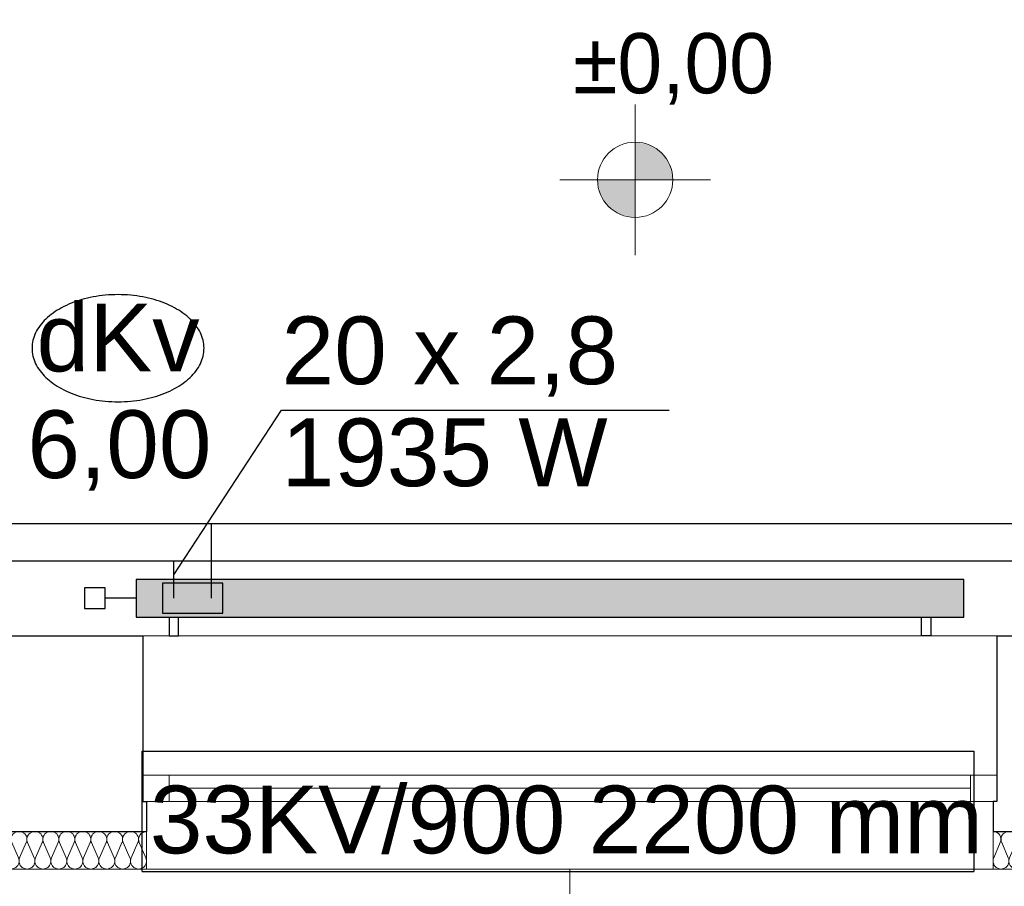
# Model space of a CAD drawing. Extents: x -497945 to -454853, y -17656 to 94650.
# Tile 27 of 62: x -478287 to -475670, y 28319 to 30622. Entities that reach past the tile are written whole.
import ezdxf
from ezdxf.lldxf.tags import DXFTag

# ---------------------------------------------------------------- set-up
doc = ezdxf.new("R2010")
doc.units = 0
doc.header["$MEASUREMENT"] = 0
doc.layers.get('0').update_dxf_attribs({"color": 252})
for name, color, linetype in [('Inwent Izolacje', 252, 'Continuous'), ('INWENT RZĘDNE', 252, 'Continuous'), ('IS_Text_Armatury_podłączeniowej_grz._dolnozas.', 7, 'Continuous'), ('IS_Text_Armatury_Therm', 7, 'Continuous'), ('IS_Text_Odbiornikow_Therm', 7, 'Continuous')]:
    doc.layers.add(name, color=color, linetype=linetype)
for name, color, linetype, lineweight in [('Inwent Izolacje_Nr_Pióra__2', 252, 'Continuous', 13), ('INWENT RZĘDNE_Nr_Pióra__21', 252, 'Continuous', 9), ('INWENT. OKNA_Nr_Pióra__5', 252, 'Continuous', 13), ('INWENT.ŚCIANY_Nr_Pióra__1', 252, 'Continuous', 25), ('INWENT.ŚCIANY_Nr_Pióra__21', 252, 'Continuous', 9), ('INWENT.ŚCIANY_Nr_Pióra__3', 252, 'Continuous', 13)]:
    doc.layers.add(name, color=color, linetype=linetype, lineweight=lineweight)
for name, color, linetype, true_color in [('IS_Armatura_podłączeniowa_grz._dolnozas.', 7, 'SOLID', 0x000000), ('IS_Armatura_Therm', 7, 'SOLID', 0x000000), ('IS_Grafika', 7, 'SOLID', 0x000000), ('IS_Grzejniki_Plan_rzut', 7, 'SOLID', 0x000000), ('IS_Opisy_działek_Therm', 7, 'SOLID', 0x000000), ('IS_Powrót', 5, 'DASH', 0x0000ff), ('IS_Zasilanie', 1, 'SOLID', 0xff0000)]:
    doc.layers.add(name, color=color, linetype=linetype, true_color=true_color)
doc.styles.add('GENERATED_STYLE_1', font='txt')
doc.styles.get("Standard").update_dxf_attribs({"font": 'txt', "bigfont": 'BIGFONT.SHX'})
tags = doc.linetypes.add('DASH', pattern=[15, 10, -5]).pattern_tags.tags
tags[6:7] = [DXFTag(74, 4), DXFTag(75, 0), DXFTag(340, '0'), DXFTag(46, 0.0), DXFTag(50, 0.0), DXFTag(44, 0.0), DXFTag(45, 0.0)]
tags[4:5] = [DXFTag(74, 4), DXFTag(75, 0), DXFTag(340, '0'), DXFTag(46, 0.0), DXFTag(50, 0.0), DXFTag(44, 0.0), DXFTag(45, 0.0)]
tags = doc.linetypes.add('SOLID', pattern=[10, 10, 0]).pattern_tags.tags
tags[6:7] = [DXFTag(74, 4), DXFTag(75, 0), DXFTag(340, '0'), DXFTag(46, 0.0), DXFTag(50, 0.0), DXFTag(44, 0.0), DXFTag(45, 0.0)]
tags[4:5] = [DXFTag(74, 4), DXFTag(75, 0), DXFTag(340, '0'), DXFTag(46, 0.0), DXFTag(50, 0.0), DXFTag(44, 0.0), DXFTag(45, 0.0)]

# ---------------------------------------------------------------- blocks, each defined once
blk = doc.blocks.new('Izolacja cieplna 14_155', base_point=(-471930.2, 28464.5))
at = {"layer": 'Inwent Izolacje_Nr_Pióra__2', "linetype": 'Continuous'}
for p, q in [((-475680.8, 28434.7), (-475698.4, 28394.3)), ((-475659.6, 28394.3), (-475677.2, 28434.7)), ((-475638.4, 28434.7), (-475656, 28394.3)), ((-475617.2, 28394.3), (-475634.9, 28434.7)), ((-475596.1, 28434.7), (-475613.7, 28394.3)), ((-475574.9, 28394.3), (-475592.5, 28434.7)), ((-475553.7, 28434.7), (-475571.3, 28394.3)), ((-475532.5, 28394.3), (-475550.1, 28434.7)), ((-475511.3, 28434.7), (-475529, 28394.3)), ((-475490.2, 28394.3), (-475507.8, 28434.7)), ((-475469, 28434.7), (-475486.6, 28394.3)), ((-475447.8, 28394.3), (-475465.4, 28434.7)), ((-475426.6, 28434.7), (-475444.2, 28394.3)), ((-475405.4, 28394.3), (-475423.1, 28434.7)), ((-475384.3, 28434.7), (-475401.9, 28394.3)), ((-475363.1, 28394.3), (-475380.7, 28434.7)), ((-475341.9, 28434.7), (-475359.5, 28394.3)), ((-475320.7, 28394.3), (-475338.4, 28434.7)), ((-475299.5, 28434.7), (-475317.2, 28394.3)), ((-475278.4, 28394.3), (-475296, 28434.7)), ((-475257.2, 28434.7), (-475274.8, 28394.3)), ((-475236, 28394.3), (-475253.6, 28434.7)), ((-475214.8, 28434.7), (-475232.5, 28394.3)), ((-475193.7, 28394.3), (-475211.3, 28434.7)), ((-475172.5, 28434.7), (-475190.1, 28394.3)), ((-475151.3, 28394.3), (-475168.9, 28434.7)), ((-475130.1, 28434.7), (-475147.7, 28394.3)), ((-475108.9, 28394.3), (-475126.6, 28434.7)), ((-475087.8, 28434.7), (-475105.4, 28394.3)), ((-475066.6, 28394.3), (-475084.2, 28434.7)), ((-475045.4, 28434.7), (-475063, 28394.3)), ((-475024.2, 28394.3), (-475041.8, 28434.7)), ((-475003, 28434.7), (-475020.7, 28394.3)), ((-474981.9, 28394.3), (-474999.5, 28434.7)), ((-474960.7, 28434.7), (-474978.3, 28394.3)), ((-474939.5, 28394.3), (-474957.1, 28434.7)), ((-474918.3, 28434.7), (-474935.9, 28394.3)), ((-474897.1, 28394.3), (-474914.8, 28434.7)), ((-474876, 28434.7), (-474893.6, 28394.3)), ((-474854.8, 28394.3), (-474872.4, 28434.7)), ((-474833.6, 28434.7), (-474851.2, 28394.3)), ((-474812.4, 28394.3), (-474830, 28434.7)), ((-474791.2, 28434.7), (-474808.9, 28394.3)), ((-474770.1, 28394.3), (-474787.7, 28434.7)), ((-474748.9, 28434.7), (-474766.5, 28394.3)), ((-474727.7, 28394.3), (-474745.3, 28434.7)), ((-474706.5, 28434.7), (-474724.1, 28394.3)), ((-474685.3, 28394.3), (-474703, 28434.7)), ((-474664.2, 28434.7), (-474681.8, 28394.3)), ((-474643, 28394.3), (-474660.6, 28434.7)), ((-474621.8, 28434.7), (-474639.4, 28394.3)), ((-474600.6, 28394.3), (-474618.2, 28434.7)), ((-474579.4, 28434.7), (-474597.1, 28394.3)), ((-474558.3, 28394.3), (-474575.9, 28434.7)), ((-474537.1, 28434.7), (-474554.7, 28394.3)), ((-474515.9, 28394.3), (-474533.5, 28434.7)), ((-474494.7, 28434.7), (-474512.3, 28394.3)), ((-474473.5, 28394.3), (-474491.2, 28434.7)), ((-474452.4, 28434.7), (-474470, 28394.3)), ((-474431.2, 28394.3), (-474448.8, 28434.7)), ((-474410, 28434.7), (-474427.6, 28394.3)), ((-474388.8, 28394.3), (-474406.4, 28434.7)), ((-474367.6, 28434.7), (-474385.3, 28394.3)), ((-474346.5, 28394.3), (-474364.1, 28434.7)), ((-474325.3, 28434.7), (-474342.9, 28394.3)), ((-474304.1, 28394.3), (-474321.7, 28434.7)), ((-474282.9, 28434.7), (-474300.5, 28394.3)), ((-474261.7, 28394.3), (-474279.4, 28434.7)), ((-474240.6, 28434.7), (-474258.2, 28394.3)), ((-474219.4, 28394.3), (-474237, 28434.7)), ((-474198.2, 28434.7), (-474215.8, 28394.3)), ((-474177, 28394.3), (-474194.6, 28434.7)), ((-474155.8, 28434.7), (-474173.5, 28394.3)), ((-474134.7, 28394.3), (-474152.3, 28434.7)), ((-474113.5, 28434.7), (-474131.1, 28394.3)), ((-474092.3, 28394.3), (-474109.9, 28434.7)), ((-474071.1, 28434.7), (-474088.7, 28394.3)), ((-474049.9, 28394.3), (-474067.6, 28434.7)), ((-474028.8, 28434.7), (-474046.4, 28394.3)), ((-474007.6, 28394.3), (-474025.2, 28434.7)), ((-473986.4, 28434.7), (-474004, 28394.3)), ((-473965.2, 28394.3), (-473982.8, 28434.7)), ((-473944, 28434.7), (-473961.7, 28394.3)), ((-473922.9, 28394.3), (-473940.5, 28434.7)), ((-473901.7, 28434.7), (-473919.3, 28394.3)), ((-473880.5, 28394.3), (-473898.1, 28434.7)), ((-473859.3, 28434.7), (-473876.9, 28394.3)), ((-473838.1, 28394.3), (-473855.8, 28434.7)), ((-473817, 28434.7), (-473834.6, 28394.3)), ((-473795.8, 28394.3), (-473813.4, 28434.7)), ((-473774.6, 28434.7), (-473792.2, 28394.3)), ((-473753.4, 28394.3), (-473771, 28434.7)), ((-473732.2, 28434.7), (-473749.9, 28394.3)), ((-473711.1, 28394.3), (-473728.7, 28434.7)), ((-473689.9, 28434.7), (-473707.5, 28394.3)), ((-473668.7, 28394.3), (-473686.3, 28434.7)), ((-473647.5, 28434.7), (-473665.1, 28394.3)), ((-473626.3, 28394.3), (-473644, 28434.7)), ((-473605.2, 28434.7), (-473622.8, 28394.3)), ((-473584, 28394.3), (-473601.6, 28434.7)), ((-473562.8, 28434.7), (-473580.4, 28394.3)), ((-473541.6, 28394.3), (-473559.2, 28434.7)), ((-473520.4, 28434.7), (-473538.1, 28394.3)), ((-473499.3, 28394.3), (-473516.9, 28434.7)), ((-473478.1, 28434.7), (-473495.7, 28394.3)), ((-473456.9, 28394.3), (-473474.5, 28434.7)), ((-473435.7, 28434.7), (-473453.3, 28394.3)), ((-473414.5, 28394.3), (-473432.2, 28434.7)), ((-473393.4, 28434.7), (-473411, 28394.3)), ((-473372.2, 28394.3), (-473389.8, 28434.7)), ((-473351, 28434.7), (-473368.6, 28394.3)), ((-473329.8, 28394.3), (-473347.5, 28434.7)), ((-473308.6, 28434.7), (-473326.3, 28394.3)), ((-473287.5, 28394.3), (-473305.1, 28434.7)), ((-473266.3, 28434.7), (-473283.9, 28394.3)), ((-473245.1, 28394.3), (-473262.7, 28434.7)), ((-473223.9, 28434.7), (-473241.6, 28394.3)), ((-473202.8, 28394.3), (-473220.4, 28434.7)), ((-473181.6, 28434.7), (-473199.2, 28394.3)), ((-473160.4, 28394.3), (-473178, 28434.7)), ((-473139.2, 28434.7), (-473156.8, 28394.3)), ((-473118, 28394.3), (-473135.7, 28434.7)), ((-473096.9, 28434.7), (-473114.5, 28394.3)), ((-473075.7, 28394.3), (-473093.3, 28434.7)), ((-473054.5, 28434.7), (-473072.1, 28394.3)), ((-473033.3, 28394.3), (-473050.9, 28434.7)), ((-473012.1, 28434.7), (-473029.8, 28394.3)), ((-472991, 28394.3), (-473008.6, 28434.7)), ((-472969.8, 28434.7), (-472987.4, 28394.3)), ((-472948.6, 28394.3), (-472966.2, 28434.7)), ((-472927.4, 28434.7), (-472945, 28394.3)), ((-472906.2, 28394.3), (-472923.9, 28434.7)), ((-472885.1, 28434.7), (-472902.7, 28394.3)), ((-472863.9, 28394.3), (-472881.5, 28434.7)), ((-472842.7, 28434.7), (-472860.3, 28394.3)), ((-472821.5, 28394.3), (-472839.1, 28434.7)), ((-472800.3, 28434.7), (-472818, 28394.3)), ((-472779.2, 28394.3), (-472796.8, 28434.7)), ((-472758, 28434.7), (-472775.6, 28394.3)), ((-472736.8, 28394.3), (-472754.4, 28434.7)), ((-472715.6, 28434.7), (-472733.2, 28394.3)), ((-472694.4, 28394.3), (-472712.1, 28434.7)), ((-472673.3, 28434.7), (-472690.9, 28394.3)), ((-472652.1, 28394.3), (-472669.7, 28434.7)), ((-472630.9, 28434.7), (-472648.5, 28394.3)), ((-472609.7, 28394.3), (-472627.3, 28434.7)), ((-472588.5, 28434.7), (-472606.2, 28394.3)), ((-472567.4, 28394.3), (-472585, 28434.7)), ((-472546.2, 28434.7), (-472563.8, 28394.3)), ((-472525, 28394.3), (-472542.6, 28434.7)), ((-472503.8, 28434.7), (-472521.4, 28394.3)), ((-472482.6, 28394.3), (-472500.3, 28434.7)), ((-472461.5, 28434.7), (-472479.1, 28394.3)), ((-472440.3, 28394.3), (-472457.9, 28434.7)), ((-472419.1, 28434.7), (-472436.7, 28394.3)), ((-472397.9, 28394.3), (-472415.5, 28434.7)), ((-472376.7, 28434.7), (-472394.4, 28394.3)), ((-472355.6, 28394.3), (-472373.2, 28434.7)), ((-472334.4, 28434.7), (-472352, 28394.3)), ((-472313.2, 28394.3), (-472330.8, 28434.7)), ((-472292, 28434.7), (-472309.6, 28394.3)), ((-472270.8, 28394.3), (-472288.5, 28434.7)), ((-472249.7, 28434.7), (-472267.3, 28394.3)), ((-472228.5, 28394.3), (-472246.1, 28434.7)), ((-472207.3, 28434.7), (-472224.9, 28394.3)), ((-472186.1, 28394.3), (-472203.7, 28434.7)), ((-472164.9, 28434.7), (-472182.6, 28394.3)), ((-472143.8, 28394.3), (-472161.4, 28434.7)), ((-472122.6, 28434.7), (-472140.2, 28394.3)), ((-472101.4, 28394.3), (-472119, 28434.7)), ((-472080.2, 28434.7), (-472097.8, 28394.3)), ((-472059, 28394.3), (-472076.7, 28434.7)), ((-472037.9, 28434.7), (-472055.5, 28394.3)), ((-472016.7, 28394.3), (-472034.3, 28434.7)), ((-471995.5, 28434.7), (-472013.1, 28394.3)), ((-471974.3, 28394.3), (-471991.9, 28434.7)), ((-471953.1, 28434.7), (-471970.8, 28394.3)), ((-471932, 28394.3), (-471949.6, 28434.7))]:
    blk.add_line(p, q, dxfattribs=at)
for centre, start_param, end_param in [((-475700.2, 28443.3), 1.158004, 3.141593), ((-475657.8, 28443.3), 1.158004, 5.125183), ((-475615.5, 28443.3), 1.158004, 5.125183), ((-475573.1, 28443.3), 1.158004, 5.125183), ((-475530.7, 28443.3), 1.158004, 5.125183), ((-475488.4, 28443.3), 1.158004, 5.125183), ((-475446, 28443.3), 1.158004, 5.125183), ((-475403.7, 28443.3), 1.158004, 5.125183), ((-475361.3, 28443.3), 1.158004, 5.125183), ((-475318.9, 28443.3), 1.158004, 5.125183), ((-475276.6, 28443.3), 1.158004, 5.125183), ((-475234.2, 28443.3), 1.158004, 5.125183), ((-475191.9, 28443.3), 1.158004, 5.125183), ((-475149.5, 28443.3), 1.158004, 5.125183), ((-475107.2, 28443.3), 1.158004, 5.125183), ((-475064.8, 28443.3), 1.158004, 5.125183), ((-475022.4, 28443.3), 1.158004, 5.125183), ((-474980.1, 28443.3), 1.158004, 5.125183), ((-474937.7, 28443.3), 1.158004, 5.125183), ((-474895.4, 28443.3), 1.158004, 5.125183), ((-474853, 28443.3), 1.158004, 5.125183), ((-474810.6, 28443.3), 1.158004, 5.125183), ((-474768.3, 28443.3), 1.158004, 5.125183), ((-474725.9, 28443.3), 1.158004, 5.125183), ((-474683.6, 28443.3), 1.158004, 5.125183), ((-474641.2, 28443.3), 1.158004, 5.125183), ((-474598.8, 28443.3), 1.158004, 5.125183), ((-474556.5, 28443.3), 1.158004, 5.125183), ((-474514.1, 28443.3), 1.158004, 5.125183), ((-474471.8, 28443.3), 1.158004, 5.125183), ((-474429.4, 28443.3), 1.158004, 5.125183), ((-474387, 28443.3), 1.158004, 5.125183), ((-474344.7, 28443.3), 1.158004, 5.125183), ((-474302.3, 28443.3), 1.158004, 5.125183), ((-474260, 28443.3), 1.158004, 5.125183), ((-474217.6, 28443.3), 1.158004, 5.125183), ((-474175.2, 28443.3), 1.158004, 5.125183), ((-474132.9, 28443.3), 1.158004, 5.125183), ((-474090.5, 28443.3), 1.158004, 5.125183), ((-474048.2, 28443.3), 1.158004, 5.125183), ((-474005.8, 28443.3), 1.158004, 5.125183), ((-473963.4, 28443.3), 1.158004, 5.125183), ((-473921.1, 28443.3), 1.158004, 5.125183), ((-473878.7, 28443.3), 1.158004, 5.125183), ((-473836.4, 28443.3), 1.158004, 5.125183), ((-473794, 28443.3), 1.158004, 5.125183), ((-473751.6, 28443.3), 1.158004, 5.125183), ((-473709.3, 28443.3), 1.158004, 5.125183), ((-473666.9, 28443.3), 1.158004, 5.125183), ((-473624.6, 28443.3), 1.158004, 5.125183), ((-473582.2, 28443.3), 1.158004, 5.125183), ((-473539.8, 28443.3), 1.158004, 5.125183), ((-473497.5, 28443.3), 1.158004, 5.125183), ((-473455.1, 28443.3), 1.158004, 5.125183), ((-473412.8, 28443.3), 1.158004, 5.125183), ((-473370.4, 28443.3), 1.158004, 5.125183), ((-473328.1, 28443.3), 1.158004, 5.125183), ((-473285.7, 28443.3), 1.158004, 5.125183), ((-473243.3, 28443.3), 1.158004, 5.125183), ((-473201, 28443.3), 1.158004, 5.125183), ((-473158.6, 28443.3), 1.158004, 5.125183), ((-473116.3, 28443.3), 1.158004, 5.125183), ((-473073.9, 28443.3), 1.158004, 5.125183), ((-473031.5, 28443.3), 1.158004, 5.125183), ((-472989.2, 28443.3), 1.158004, 5.125183), ((-472946.8, 28443.3), 1.158004, 5.125183), ((-472904.5, 28443.3), 1.158004, 5.125183), ((-472862.1, 28443.3), 1.158004, 5.125183), ((-472819.7, 28443.3), 1.158004, 5.125183), ((-472777.4, 28443.3), 1.158004, 5.125183), ((-472735, 28443.3), 1.158004, 5.125183), ((-472692.7, 28443.3), 1.158004, 5.125183), ((-472650.3, 28443.3), 1.158004, 5.125183), ((-472607.9, 28443.3), 1.158004, 5.125183), ((-472565.6, 28443.3), 1.158004, 5.125183), ((-472523.2, 28443.3), 1.158004, 5.125183), ((-472480.9, 28443.3), 1.158004, 5.125183), ((-472438.5, 28443.3), 1.158004, 5.125183), ((-472396.1, 28443.3), 1.158004, 5.125183), ((-472353.8, 28443.3), 1.158004, 5.125183), ((-472311.4, 28443.3), 1.158004, 5.125183), ((-472269.1, 28443.3), 1.158004, 5.125183), ((-472226.7, 28443.3), 1.158004, 5.125183), ((-472184.3, 28443.3), 1.158004, 5.125183), ((-472142, 28443.3), 1.158004, 5.125183), ((-472099.6, 28443.3), 1.158004, 5.125183), ((-472057.3, 28443.3), 1.158004, 5.125183), ((-472014.9, 28443.3), 1.158004, 5.125183), ((-471972.5, 28443.3), 1.158004, 5.125183), ((-471930.2, 28443.3), 3.141593, 5.125182), ((-475679, 28385.8), 4.299595, 8.266775), ((-475636.6, 28385.8), 4.299595, 8.266775), ((-475594.3, 28385.8), 4.299595, 8.266775), ((-475551.9, 28385.8), 4.299595, 8.266775), ((-475509.6, 28385.8), 4.299595, 8.266775), ((-475467.2, 28385.8), 4.299595, 8.266775), ((-475424.8, 28385.8), 4.299595, 8.266775), ((-475382.5, 28385.8), 4.299595, 8.266775), ((-475340.1, 28385.8), 4.299595, 8.266775), ((-475297.8, 28385.8), 4.299595, 8.266775), ((-475255.4, 28385.8), 4.299595, 8.266775), ((-475213.1, 28385.8), 4.299595, 8.266775), ((-475170.7, 28385.8), 4.299595, 8.266775), ((-475128.3, 28385.8), 4.299595, 8.266775), ((-475086, 28385.8), 4.299595, 8.266775), ((-475043.6, 28385.8), 4.299595, 8.266775), ((-475001.3, 28385.8), 4.299595, 8.266775), ((-474958.9, 28385.8), 4.299595, 8.266775), ((-474916.5, 28385.8), 4.299595, 8.266775), ((-474874.2, 28385.8), 4.299595, 8.266775), ((-474831.8, 28385.8), 4.299595, 8.266775), ((-474789.5, 28385.8), 4.299595, 8.266775), ((-474747.1, 28385.8), 4.299595, 8.266775), ((-474704.7, 28385.8), 4.299595, 8.266775), ((-474662.4, 28385.8), 4.299595, 8.266775), ((-474620, 28385.8), 4.299595, 8.266775), ((-474577.7, 28385.8), 4.299595, 8.266775), ((-474535.3, 28385.8), 4.299595, 8.266775), ((-474492.9, 28385.8), 4.299595, 8.266775), ((-474450.6, 28385.8), 4.299595, 8.266775), ((-474408.2, 28385.8), 4.299595, 8.266775), ((-474365.9, 28385.8), 4.299595, 8.266775), ((-474323.5, 28385.8), 4.299595, 8.266775), ((-474281.1, 28385.8), 4.299595, 8.266775), ((-474238.8, 28385.8), 4.299595, 8.266775), ((-474196.4, 28385.8), 4.299595, 8.266775), ((-474154.1, 28385.8), 4.299595, 8.266775), ((-474111.7, 28385.8), 4.299595, 8.266775), ((-474069.3, 28385.8), 4.299595, 8.266775), ((-474027, 28385.8), 4.299595, 8.266775), ((-473984.6, 28385.8), 4.299595, 8.266775), ((-473942.3, 28385.8), 4.299595, 8.266775), ((-473899.9, 28385.8), 4.299595, 8.266775), ((-473857.5, 28385.8), 4.299595, 8.266775), ((-473815.2, 28385.8), 4.299595, 8.266775), ((-473772.8, 28385.8), 4.299595, 8.266775), ((-473730.5, 28385.8), 4.299595, 8.266775), ((-473688.1, 28385.8), 4.299595, 8.266775), ((-473645.7, 28385.8), 4.299595, 8.266775), ((-473603.4, 28385.8), 4.299595, 8.266775), ((-473561, 28385.8), 4.299595, 8.266775), ((-473518.7, 28385.8), 4.299595, 8.266775), ((-473476.3, 28385.8), 4.299595, 8.266775), ((-473433.9, 28385.8), 4.299595, 8.266775), ((-473391.6, 28385.8), 4.299595, 8.266775), ((-473349.2, 28385.8), 4.299595, 8.266775), ((-473306.9, 28385.8), 4.299595, 8.266775), ((-473264.5, 28385.8), 4.299595, 8.266775), ((-473222.2, 28385.8), 4.299595, 8.266775), ((-473179.8, 28385.8), 4.299595, 8.266775), ((-473137.4, 28385.8), 4.299595, 8.266775), ((-473095.1, 28385.8), 4.299595, 8.266775), ((-473052.7, 28385.8), 4.299595, 8.266775), ((-473010.4, 28385.8), 4.299595, 8.266775), ((-472968, 28385.8), 4.299595, 8.266775), ((-472925.6, 28385.8), 4.299595, 8.266775), ((-472883.3, 28385.8), 4.299595, 8.266775), ((-472840.9, 28385.8), 4.299595, 8.266775), ((-472798.6, 28385.8), 4.299595, 8.266775), ((-472756.2, 28385.8), 4.299595, 8.266775), ((-472713.8, 28385.8), 4.299595, 8.266775), ((-472671.5, 28385.8), 4.299595, 8.266775), ((-472629.1, 28385.8), 4.299595, 8.266775), ((-472586.8, 28385.8), 4.299595, 8.266775), ((-472544.4, 28385.8), 4.299595, 8.266775), ((-472502, 28385.8), 4.299595, 8.266775), ((-472459.7, 28385.8), 4.299595, 8.266775), ((-472417.3, 28385.8), 4.299595, 8.266775), ((-472375, 28385.8), 4.299595, 8.266775), ((-472332.6, 28385.8), 4.299595, 8.266775), ((-472290.2, 28385.8), 4.299595, 8.266775), ((-472247.9, 28385.8), 4.299595, 8.266775), ((-472205.5, 28385.8), 4.299595, 8.266775), ((-472163.2, 28385.8), 4.299595, 8.266775), ((-472120.8, 28385.8), 4.299595, 8.266775), ((-472078.4, 28385.8), 4.299595, 8.266775), ((-472036.1, 28385.8), 4.299595, 8.266775), ((-471993.7, 28385.8), 4.299595, 8.266775), ((-471951.4, 28385.8), 4.299595, 8.266775)]:
    blk.add_ellipse(centre, major_axis=(0, -21.3), ratio=0.995861, start_param=start_param, end_param=end_param, dxfattribs=at)
blk = doc.blocks.new('Izolacja cieplna 14_156', base_point=(-477950.2, 28464.5))
at = {"layer": 'Inwent Izolacje_Nr_Pióra__2', "linetype": 'Continuous'}
for p, q in [((-479710.8, 28434.7), (-479728.4, 28394.3)), ((-479689.6, 28394.3), (-479707.2, 28434.7)), ((-479668.4, 28434.7), (-479686, 28394.3)), ((-479647.2, 28394.3), (-479664.8, 28434.7)), ((-479626, 28434.7), (-479643.6, 28394.3)), ((-479604.8, 28394.3), (-479622.5, 28434.7)), ((-479583.6, 28434.7), (-479601.3, 28394.3)), ((-479562.4, 28394.3), (-479580.1, 28434.7)), ((-479541.3, 28434.7), (-479558.9, 28394.3)), ((-479520.1, 28394.3), (-479537.7, 28434.7)), ((-479498.9, 28434.7), (-479516.5, 28394.3)), ((-479477.7, 28394.3), (-479495.3, 28434.7)), ((-479456.5, 28434.7), (-479474.1, 28394.3)), ((-479435.3, 28394.3), (-479452.9, 28434.7)), ((-479414.1, 28434.7), (-479431.7, 28394.3)), ((-479392.9, 28394.3), (-479410.5, 28434.7)), ((-479371.7, 28434.7), (-479389.4, 28394.3)), ((-479350.5, 28394.3), (-479368.2, 28434.7)), ((-479329.3, 28434.7), (-479347, 28394.3)), ((-479308.2, 28394.3), (-479325.8, 28434.7)), ((-479287, 28434.7), (-479304.6, 28394.3)), ((-479265.8, 28394.3), (-479283.4, 28434.7)), ((-479244.6, 28434.7), (-479262.2, 28394.3)), ((-479223.4, 28394.3), (-479241, 28434.7)), ((-479202.2, 28434.7), (-479219.8, 28394.3)), ((-479181, 28394.3), (-479198.6, 28434.7)), ((-479159.8, 28434.7), (-479177.5, 28394.3)), ((-479138.6, 28394.3), (-479156.3, 28434.7)), ((-479117.4, 28434.7), (-479135.1, 28394.3)), ((-479096.3, 28394.3), (-479113.9, 28434.7)), ((-479075.1, 28434.7), (-479092.7, 28394.3)), ((-479053.9, 28394.3), (-479071.5, 28434.7)), ((-479032.7, 28434.7), (-479050.3, 28394.3)), ((-479011.5, 28394.3), (-479029.1, 28434.7)), ((-478990.3, 28434.7), (-479007.9, 28394.3)), ((-478969.1, 28394.3), (-478986.7, 28434.7)), ((-478947.9, 28434.7), (-478965.5, 28394.3)), ((-478926.7, 28394.3), (-478944.4, 28434.7)), ((-478905.5, 28434.7), (-478923.2, 28394.3)), ((-478884.3, 28394.3), (-478902, 28434.7)), ((-478863.2, 28434.7), (-478880.8, 28394.3)), ((-478842, 28394.3), (-478859.6, 28434.7)), ((-478820.8, 28434.7), (-478838.4, 28394.3)), ((-478799.6, 28394.3), (-478817.2, 28434.7)), ((-478778.4, 28434.7), (-478796, 28394.3)), ((-478757.2, 28394.3), (-478774.8, 28434.7)), ((-478736, 28434.7), (-478753.6, 28394.3)), ((-478714.8, 28394.3), (-478732.5, 28434.7)), ((-478693.6, 28434.7), (-478711.3, 28394.3)), ((-478672.4, 28394.3), (-478690.1, 28434.7)), ((-478651.3, 28434.7), (-478668.9, 28394.3)), ((-478630.1, 28394.3), (-478647.7, 28434.7)), ((-478608.9, 28434.7), (-478626.5, 28394.3)), ((-478587.7, 28394.3), (-478605.3, 28434.7)), ((-478566.5, 28434.7), (-478584.1, 28394.3)), ((-478545.3, 28394.3), (-478562.9, 28434.7)), ((-478524.1, 28434.7), (-478541.7, 28394.3)), ((-478502.9, 28394.3), (-478520.5, 28434.7)), ((-478481.7, 28434.7), (-478499.4, 28394.3)), ((-478460.5, 28394.3), (-478478.2, 28434.7)), ((-478439.3, 28434.7), (-478457, 28394.3)), ((-478418.2, 28394.3), (-478435.8, 28434.7)), ((-478397, 28434.7), (-478414.6, 28394.3)), ((-478375.8, 28394.3), (-478393.4, 28434.7)), ((-478354.6, 28434.7), (-478372.2, 28394.3)), ((-478333.4, 28394.3), (-478351, 28434.7)), ((-478312.2, 28434.7), (-478329.8, 28394.3)), ((-478291, 28394.3), (-478308.6, 28434.7)), ((-478269.8, 28434.7), (-478287.5, 28394.3)), ((-478248.6, 28394.3), (-478266.3, 28434.7)), ((-478227.4, 28434.7), (-478245.1, 28394.3)), ((-478206.3, 28394.3), (-478223.9, 28434.7)), ((-478185.1, 28434.7), (-478202.7, 28394.3)), ((-478163.9, 28394.3), (-478181.5, 28434.7)), ((-478142.7, 28434.7), (-478160.3, 28394.3)), ((-478121.5, 28394.3), (-478139.1, 28434.7)), ((-478100.3, 28434.7), (-478117.9, 28394.3)), ((-478079.1, 28394.3), (-478096.7, 28434.7)), ((-478057.9, 28434.7), (-478075.5, 28394.3)), ((-478036.7, 28394.3), (-478054.4, 28434.7)), ((-478015.5, 28434.7), (-478033.2, 28394.3)), ((-477994.3, 28394.3), (-478012, 28434.7)), ((-477973.2, 28434.7), (-477990.8, 28394.3)), ((-477952, 28394.3), (-477969.6, 28434.7))]:
    blk.add_line(p, q, dxfattribs=at)
for centre, start_param, end_param in [((-479730.2, 28443.3), 1.158004, 3.141593), ((-479687.8, 28443.3), 1.158004, 5.125183), ((-479645.4, 28443.3), 1.158004, 5.125183), ((-479603, 28443.3), 1.158004, 5.125183), ((-479560.7, 28443.3), 1.158004, 5.125183), ((-479518.3, 28443.3), 1.158004, 5.125183), ((-479475.9, 28443.3), 1.158004, 5.125183), ((-479433.5, 28443.3), 1.158004, 5.125183), ((-479391.1, 28443.3), 1.158004, 5.125183), ((-479348.8, 28443.3), 1.158004, 5.125183), ((-479306.4, 28443.3), 1.158004, 5.125183), ((-479264, 28443.3), 1.158004, 5.125183), ((-479221.6, 28443.3), 1.158004, 5.125183), ((-479179.2, 28443.3), 1.158004, 5.125183), ((-479136.9, 28443.3), 1.158004, 5.125183), ((-479094.5, 28443.3), 1.158004, 5.125183), ((-479052.1, 28443.3), 1.158004, 5.125183), ((-479009.7, 28443.3), 1.158004, 5.125183), ((-478967.3, 28443.3), 1.158004, 5.125183), ((-478924.9, 28443.3), 1.158004, 5.125183), ((-478882.6, 28443.3), 1.158004, 5.125183), ((-478840.2, 28443.3), 1.158004, 5.125183), ((-478797.8, 28443.3), 1.158004, 5.125183), ((-478755.4, 28443.3), 1.158004, 5.125183), ((-478713, 28443.3), 1.158004, 5.125183), ((-478670.7, 28443.3), 1.158004, 5.125183), ((-478628.3, 28443.3), 1.158004, 5.125183), ((-478585.9, 28443.3), 1.158004, 5.125183), ((-478543.5, 28443.3), 1.158004, 5.125183), ((-478501.1, 28443.3), 1.158004, 5.125183), ((-478458.8, 28443.3), 1.158004, 5.125183), ((-478416.4, 28443.3), 1.158004, 5.125183), ((-478374, 28443.3), 1.158004, 5.125183), ((-478331.6, 28443.3), 1.158004, 5.125183), ((-478289.2, 28443.3), 1.158004, 5.125183), ((-478246.9, 28443.3), 1.158004, 5.125183), ((-478204.5, 28443.3), 1.158004, 5.125183), ((-478162.1, 28443.3), 1.158004, 5.125183), ((-478119.7, 28443.3), 1.158004, 5.125183), ((-478077.3, 28443.3), 1.158004, 5.125183), ((-478034.9, 28443.3), 1.158004, 5.125183), ((-477992.6, 28443.3), 1.158004, 5.125183), ((-477950.2, 28443.3), 3.141593, 5.125182), ((-479709, 28385.8), 4.299595, 8.266775), ((-479666.6, 28385.8), 4.299595, 8.266775), ((-479624.2, 28385.8), 4.299595, 8.266775), ((-479581.9, 28385.8), 4.299595, 8.266775), ((-479539.5, 28385.8), 4.299595, 8.266775), ((-479497.1, 28385.8), 4.299595, 8.266775), ((-479454.7, 28385.8), 4.299595, 8.266775), ((-479412.3, 28385.8), 4.299595, 8.266775), ((-479369.9, 28385.8), 4.299595, 8.266775), ((-479327.6, 28385.8), 4.299595, 8.266775), ((-479285.2, 28385.8), 4.299595, 8.266775), ((-479242.8, 28385.8), 4.299595, 8.266775), ((-479200.4, 28385.8), 4.299595, 8.266775), ((-479158, 28385.8), 4.299595, 8.266775), ((-479115.7, 28385.8), 4.299595, 8.266775), ((-479073.3, 28385.8), 4.299595, 8.266775), ((-479030.9, 28385.8), 4.299595, 8.266775), ((-478988.5, 28385.8), 4.299595, 8.266775), ((-478946.1, 28385.8), 4.299595, 8.266775), ((-478903.8, 28385.8), 4.299595, 8.266775), ((-478861.4, 28385.8), 4.299595, 8.266775), ((-478819, 28385.8), 4.299595, 8.266775), ((-478776.6, 28385.8), 4.299595, 8.266775), ((-478734.2, 28385.8), 4.299595, 8.266775), ((-478691.9, 28385.8), 4.299595, 8.266775), ((-478649.5, 28385.8), 4.299595, 8.266775), ((-478607.1, 28385.8), 4.299595, 8.266775), ((-478564.7, 28385.8), 4.299595, 8.266775), ((-478522.3, 28385.8), 4.299595, 8.266775), ((-478479.9, 28385.8), 4.299595, 8.266775), ((-478437.6, 28385.8), 4.299595, 8.266775), ((-478395.2, 28385.8), 4.299595, 8.266775), ((-478352.8, 28385.8), 4.299595, 8.266775), ((-478310.4, 28385.8), 4.299595, 8.266775), ((-478268, 28385.8), 4.299595, 8.266775), ((-478225.7, 28385.8), 4.299595, 8.266775), ((-478183.3, 28385.8), 4.299595, 8.266775), ((-478140.9, 28385.8), 4.299595, 8.266775), ((-478098.5, 28385.8), 4.299595, 8.266775), ((-478056.1, 28385.8), 4.299595, 8.266775), ((-478013.8, 28385.8), 4.299595, 8.266775), ((-477971.4, 28385.8), 4.299595, 8.266775)]:
    blk.add_ellipse(centre, major_axis=(0, -21.3), ratio=0.996364, start_param=start_param, end_param=end_param, dxfattribs=at)
blk = doc.blocks.new('Koty wysokościowe_5', base_point=(-476651.4, 30196.8))
at = {"layer": 'INWENT RZĘDNE_Nr_Pióra__21', "linetype": 'Continuous'}
for points in [[(-476651.4, 30196.8), (-476551.4, 30196.8), (-476559, 30235.1), (-476580.7, 30267.5), (-476613.1, 30289.2), (-476651.4, 30296.8)], [(-476651.4, 30196.8), (-476751.4, 30196.8), (-476743.8, 30158.6), (-476722.1, 30126.1), (-476689.7, 30104.4), (-476651.4, 30096.8)]]:
    blk.add_hatch(color=256, dxfattribs=at).paths.add_polyline_path(points, flags=0)
for p, q in [((-476651.4, 29996.8), (-476651.4, 30396.8)), ((-476851.4, 30196.8), (-476451.4, 30196.8))]:
    blk.add_line(p, q, dxfattribs=at)
blk.add_circle((-476651.4, 30196.8), 100, dxfattribs=at)
at = {"layer": 'INWENT RZĘDNE_Nr_Pióra__21', "insert": (-476816.2, 30396.8), "char_height": 160, "attachment_point": 7, "style": 'GENERATED_STYLE_1'}
blk.add_mtext('{±0,00}', dxfattribs=at)
blk = doc.blocks.new('A$C685E8BDF')
at = {"layer": 'INWENT. OKNA_Nr_Pióra__5', "color": 252, "linetype": 'Continuous'}
for p, q in [((-6130, 250), (-6130, 180)), ((-6130, 250), (-3860, 250)), ((-6060, 250), (-6060, 180)), ((-3930, 250), (-3930, 180)), ((-3860, 250), (-3860, 180)), ((-6060, 215), (-3930, 215)), ((-6130, 180), (-3860, 180)), ((-4995, 0), (-4995, -910))]:
    blk.add_line(p, q, dxfattribs=at)
at = {"layer": 'INWENT.ŚCIANY_Nr_Pióra__1', "color": 252, "linetype": 'Continuous'}
for p, q in [((-6490, 620), (-6130, 620)), ((-6130, 620), (-6130, 180)), ((-3860, 620), (-3860, 180)), ((-3860, 620), (-3530, 620)), ((-6130, 180), (-6120, 180)), ((-6120, 180), (-6120, 100)), ((-3860, 180), (-3870, 180)), ((-3870, 180), (-3870, 100)), ((-7900, 100), (-6120, 100)), ((-3870, 100), (-100, 100))]:
    blk.add_line(p, q, dxfattribs=at)
at = {"layer": 'INWENT.ŚCIANY_Nr_Pióra__21', "color": 252, "linetype": 'Continuous'}
for p, q in [((-6130, 620), (-3860, 620)), ((-6120, 0), (-3870, 0))]:
    blk.add_line(p, q, dxfattribs=at)
at = {"layer": 'INWENT.ŚCIANY_Nr_Pióra__3', "color": 252, "linetype": 'Continuous'}
for p, q in [((-6120, 100), (-6120, 0)), ((-3870, 100), (-3870, 0)), ((-7900, 0), (-6120, 0)), ((-3870, 0), (0, 0))]:
    blk.add_line(p, q, dxfattribs=at)
at = {"layer": 'Inwent Izolacje', "color": 252, "linetype": 'Continuous', "lineweight": 13}
for name, p in [('Izolacja cieplna 14_156', (-6120, 100)), ('Izolacja cieplna 14_155', (-100, 100))]:
    blk.add_blockref(name, p, dxfattribs=at)
at = {"layer": 'INWENT RZĘDNE', "color": 252}
blk.add_blockref('Koty wysokościowe_5', (-4821.2, 1832.3), dxfattribs=at)

msp = doc.modelspace()

# ---------------------------------------------------------------- block references
msp.add_blockref('A$C685E8BDF', (-471830.2, 28364.5))

# ---------------------------------------------------------------- next in the draw order: hatches: boundary and pattern name
at = {"layer": 'IS_Grzejniki_Plan_rzut', "ltscale": 10}
msp.add_hatch(color=1, dxfattribs=at).paths.add_polyline_path([(-477977.6, 29034.4), (-475777.6, 29034.4), (-475777.6, 29134.4), (-477977.6, 29134.4)])

# ---------------------------------------------------------------- next in the draw order: linework, layer by layer
at = {"layer": 'IS_Armatura_podłączeniowa_grz._dolnozas.', "ltscale": 10}
for p, q in [((-477747.6, 29124.4), (-477907.6, 29124.4)), ((-477907.6, 29124.4), (-477907.6, 29044.4)), ((-477747.6, 29044.4), (-477747.6, 29124.4)), ((-477907.6, 29044.4), (-477747.6, 29044.4)), ((-477907.6, 29044.4), (-477907.6, 29044.4))]:
    msp.add_line(p, q, dxfattribs=at)
at = {"layer": 'IS_Armatura_Therm', "ltscale": 10}
for p, q in [((-478060.1, 29111.9), (-478115.1, 29111.9)), ((-478115.1, 29111.9), (-478115.1, 29056.9)), ((-478060.1, 29056.9), (-478060.1, 29111.9)), ((-477977.6, 29084.4), (-478060.1, 29084.4)), ((-478115.1, 29056.9), (-478060.1, 29056.9))]:
    msp.add_line(p, q, dxfattribs=at)
at = {"layer": 'IS_Grafika', "ltscale": 10}
for points, knots in [([(-478026, 29891.4), (-478037.3, 29891.4), (-478059.5, 29890.4), (-478091.7, 29885.9), (-478122.1, 29878.8), (-478150.2, 29869.1), (-478175.8, 29857.2), (-478198.5, 29843.2), (-478217.9, 29827.3), (-478233.7, 29809.8), (-478245.6, 29790.7), (-478253, 29770.3), (-478254.7, 29756), (-478254.7, 29749)], [0, 0, 0, 0, 33.820751, 66.377485, 97.574694, 127.310825, 155.494451, 182.06523, 207.022198, 230.462212, 252.629435, 273.96892, 295.161092, 295.161092, 295.161092, 295.161092]), ([(-477797.4, 29749), (-477797.4, 29756), (-477799.1, 29770.3), (-477806.5, 29790.7), (-477818.4, 29809.8), (-477834.2, 29827.3), (-477853.6, 29843.2), (-477876.3, 29857.2), (-477901.8, 29869.1), (-477930, 29878.8), (-477960.4, 29885.9), (-477992.6, 29890.4), (-478014.8, 29891.4), (-478026, 29891.4)], [0, 0, 0, 0, 21.192173, 42.531657, 64.69888, 88.138895, 113.095862, 139.666641, 167.850267, 197.586398, 228.783608, 261.340341, 295.161092, 295.161092, 295.161092, 295.161092]), ([(-478254.7, 29749), (-478254.7, 29741.9), (-478253, 29727.7), (-478245.6, 29707.3), (-478233.7, 29688.2), (-478217.9, 29670.6), (-478198.5, 29654.8), (-478175.8, 29640.8), (-478150.2, 29628.8), (-478122.1, 29619.2), (-478091.7, 29612), (-478059.5, 29607.5), (-478037.3, 29606.6), (-478026, 29606.6)], [0, 0, 0, 0, 21.192173, 42.531657, 64.69888, 88.138895, 113.095862, 139.666641, 167.850267, 197.586398, 228.783608, 261.340341, 295.161092, 295.161092, 295.161092, 295.161092]), ([(-478026, 29606.6), (-478014.8, 29606.6), (-477992.6, 29607.5), (-477960.4, 29612), (-477930, 29619.2), (-477901.8, 29628.8), (-477876.3, 29640.8), (-477853.6, 29654.8), (-477834.2, 29670.6), (-477818.4, 29688.2), (-477806.5, 29707.3), (-477799.1, 29727.7), (-477797.4, 29741.9), (-477797.4, 29749)], [0, 0, 0, 0, 33.820751, 66.377485, 97.574694, 127.310825, 155.494451, 182.06523, 207.022198, 230.462212, 252.629435, 273.96892, 295.161092, 295.161092, 295.161092, 295.161092])]:
    msp.add_open_spline(points, degree=3, knots=knots, dxfattribs=at)
at = {"layer": 'IS_Grzejniki_Plan_rzut', "color": 1, "ltscale": 10}
for p, q in [((-475777.6, 29134.4), (-477977.6, 29134.4)), ((-477977.6, 29134.4), (-477977.6, 29034.4)), ((-475777.6, 29034.4), (-475777.6, 29134.4)), ((-477977.6, 29034.4), (-475777.6, 29034.4)), ((-477977.6, 29034.4), (-477977.6, 29034.4)), ((-477890.1, 29034.4), (-477890.1, 28984.4)), ((-477865.1, 28984.4), (-477865.1, 29034.4)), ((-475890.1, 28984.4), (-475890.1, 29034.4)), ((-475865.1, 29034.4), (-475865.1, 28984.4)), ((-477890.1, 28984.4), (-477865.1, 28984.4)), ((-475865.1, 28984.4), (-475890.1, 28984.4))]:
    msp.add_line(p, q, dxfattribs=at)
at = {"layer": 'IS_Opisy_działek_Therm', "ltscale": 10}
for p, q in [((-477877.6, 29146.9), (-477591.2, 29583.9)), ((-477591.2, 29583.9), (-476561.2, 29583.9))]:
    msp.add_line(p, q, dxfattribs=at)
at = {"layer": 'IS_Powrót', "color": 5, "ltscale": 10}
for p, q in [((-477877.6, 29182.5), (-481874.6, 29182.5)), ((-477877.6, 29084.4), (-477877.6, 29182.5)), ((-472681.9, 29182.5), (-477877.6, 29182.5))]:
    msp.add_line(p, q, dxfattribs=at)
at = {"layer": 'IS_Text_Odbiornikow_Therm', "color": 18, "linetype": 'SOLID', "ltscale": 10, "true_color": 0x000000}
for p, q in [((-477961.5, 28357.7), (-477961.5, 28677.7)), ((-477961.5, 28677.7), (-475751.5, 28677.7)), ((-475751.5, 28677.7), (-475751.5, 28357.7)), ((-477961.5, 28357.7), (-475751.5, 28357.7))]:
    msp.add_line(p, q, dxfattribs=at)
at = {"layer": 'IS_Zasilanie', "color": 1, "ltscale": 10}
for p, q in [((-477777.6, 29282.5), (-481774.6, 29282.5)), ((-477777.6, 29084.4), (-477777.6, 29282.5)), ((-472781.9, 29282.5), (-477777.6, 29282.5))]:
    msp.add_line(p, q, dxfattribs=at)

# ---------------------------------------------------------------- next in the draw order: texts
at = {"layer": 'IS_Grafika', "ltscale": 10, "insert": (-478026, 29867.4), "char_height": 180, "attachment_point": 2}
msp.add_mtext('\\fArial|b0|i0;dKv', dxfattribs=at)
at = {"layer": 'IS_Opisy_działek_Therm', "ltscale": 10, "char_height": 180}
for s, insert, attachment_point in [('\\fArial|b0|i0;20 x 2,8', (-477591.2, 29619.9), 7), ('\\fArial|b0|i0;', (-476621.2, 29619.9), 7), ('\\fArial|b0|i0;1935 W', (-477591.2, 29562.3), 1), ('\\fArial|b0|i0;', (-476611.2, 29562.3), 1), ('\\fArial|b0|i0;', (-476551.2, 29469.9), 7), ('\\fArial|b0|i0;', (-476551.2, 29469.9), 7)]:
    msp.add_mtext(s, dxfattribs=dict(at, insert=insert, attachment_point=attachment_point))
at = {"layer": 'IS_Text_Armatury_podłączeniowej_grz._dolnozas.', "color": 18, "linetype": 'SOLID', "ltscale": 10, "true_color": 0x000000, "insert": (-478127.6, 29170.4), "char_height": 180, "attachment_point": 9}
msp.add_mtext('\\fArial|b0|i0;', dxfattribs=at)
at = {"layer": 'IS_Text_Armatury_Therm', "color": 18, "linetype": 'SOLID', "ltscale": 10, "true_color": 0x000000, "insert": (-477777.6, 29370.4), "char_height": 180, "attachment_point": 9}
msp.add_mtext('\\fArial|b0|i0;6,00  ', dxfattribs=at)
at = {"layer": 'IS_Text_Odbiornikow_Therm', "color": 18, "linetype": 'SOLID', "ltscale": 10, "true_color": 0x000000, "char_height": 180, "attachment_point": 7}
for s, insert in [('\\fArial|b0|i0;33KV/900', (-477941.5, 28403.7)), ('\\fArial|b0|i0;2200 mm', (-476774.9, 28403.7))]:
    msp.add_mtext(s, dxfattribs=dict(at, insert=insert))

doc.saveas('drawing.dxf')
